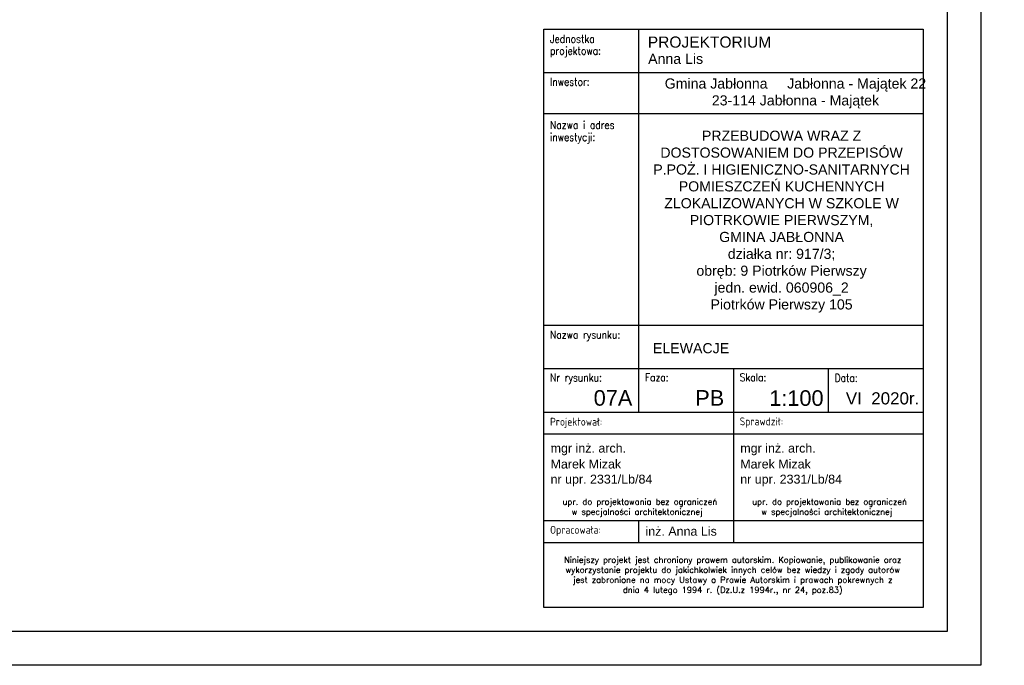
# Model space of a CAD drawing. Header units: millimetres. Extents: x 31969 to 285678, y -69766 to -1123.
# Tile 120 of 176: x 154323 to 156369, y -14115 to -12775. Entities that reach past the tile are written whole.
import ezdxf

# ---------------------------------------------------------------- set-up
doc = ezdxf.new("R2010")
doc.units = ezdxf.units.MM
for name, color, linetype in [('a-opis 1', 3, 'Continuous'), ('a-opis 2', 1, 'Continuous'), ('a-ramka', 7, 'Continuous')]:
    doc.layers.add(name, color=color, linetype=linetype)
doc.styles.add('IREK', font='simplex.shx', dxfattribs={"width": 0.8})
doc.styles.add('MAREK', font='simplex.shx')
doc.styles.add('TABELA2', font='arial.ttf', dxfattribs={"height": 10})

msp = doc.modelspace()

# ---------------------------------------------------------------- linework, layer by layer
at = {"layer": 'a-opis 1', "ltscale": 0.5}
for p, q in [((155609.15, -12794.75), (155609.15, -13589.51)), ((155412.1, -12884.39), (156200.27, -12884.39)), ((155412.1, -12969.5), (156200.27, -12969.5)), ((156003.23, -12969.5), (156200.27, -12969.5)), ((155412.1, -13408.93), (156200.27, -13408.93)), ((155412.1, -13499.22), (156200.27, -13499.22)), ((155806.19, -13499.22), (155806.19, -13589.51)), ((155806.19, -13499.22), (155806.19, -13859.74)), ((156003.23, -13499.22), (156003.23, -13589.51)), ((155412.1, -13589.51), (156200.27, -13589.51)), ((155412.1, -13589.51), (156200.27, -13589.51)), ((155412.1, -13634.66), (156200.27, -13634.66)), ((155412.1, -13634.66), (156200.27, -13634.66)), ((155412.1, -13634.66), (156200.27, -13634.66)), ((155412.1, -13634.66), (156200.27, -13634.66)), ((155412.1, -13814.6), (156200.27, -13814.6)), ((155609.15, -13814.6), (155609.15, -13859.74)), ((155412.1, -13860.39), (156200.27, -13860.39)), ((155412.1, -13860.39), (156200.27, -13860.39))]:
    msp.add_line(p, q, dxfattribs=at)
at = {"layer": 'a-opis 2', "ltscale": 2}
msp.add_lwpolyline([(155412.1, -12794.75), (156200.27, -12794.75), (156200.27, -13995.18), (155412.1, -13995.18)], close=True, dxfattribs=at)
msp.add_lwpolyline([(155412.1, -12794.75), (156200.27, -12794.75), (156200.27, -13995.18), (155412.1, -13995.18)], close=True, dxfattribs=at)
at = {"layer": 'a-ramka', "ltscale": 0.5}
for points in [[(156320.27, -14115.18), (152120.27, -14115.18), (152120.27, -11145.18), (156320.27, -11145.18)], [(152370.27, -11215.18), (156250.27, -11215.18), (156250.27, -14045.18), (152370.27, -14045.18)]]:
    msp.add_lwpolyline(points, close=True, dxfattribs=at)

# ---------------------------------------------------------------- texts
at = {"layer": 'a-opis 1', "ltscale": 0.5, "style": 'IREK', "width": 0.85}
for s, height, p in [('Jednostka ', 16.33, (155425.31, -12822.87)), ('projektowa:', 16.3296, (155425.31, -12847.42)), ('Inwestor:', 16.33, (155425.31, -12911.82)), ('Nazwa i adres', 16.3296, (155425.31, -13001.46)), ('inwestycji:', 16.3296, (155425.31, -13026.7)), ('Nazwa rysunku:', 16.3296, (155425.31, -13437)), ('Nr rysunku:', 16.3296, (155425.31, -13526)), ('Faza:', 16.33, (155622.36, -13525.6)), ('Skala:', 16.33, (155819.4, -13525.6)), ('Data:', 16.33, (156016.44, -13526.65)), ('Projektował:', 16.3296, (155425.31, -13617.59)), ('Sprawdził:', 16.33, (155819.4, -13616.94)), ('Opracowała:', 16.3296, (155425.31, -13842.02))]:
    msp.add_text(s, height=height, dxfattribs=at).set_placement(p)
at = {"layer": 'a-opis 1', "ltscale": 0.5, "style": 'TABELA2'}
for s, height, p in [('PROJEKTORIUM', 23.1094, (155628.38, -12832.81)), ('Anna Lis', 21.009, (155629.12, -12866.45)), ('ELEWACJE', 21.009, (155639.18, -13467.31)), ('07A', 32.332, (155515.93, -13576.17)), ('PB', 32.332, (155726.94, -13576.17)), ('1:100', 32.332, (155880.62, -13576.52)), ('VI  2020r.', 25.21, (156039.84, -13573.54)), ('mgr inż. arch.', 18.5296, (155426.5, -13673.58)), ('mgr inż. arch.', 18.5296, (155820.58, -13673.58)), ('mgr inż. arch.', 18.5296, (155820.58, -13673.58)), ('Marek Mizak', 18.5296, (155426.33, -13706.55)), ('Marek Mizak', 18.5296, (155820.41, -13706.55)), ('nr upr. 2331/Lb/84', 18.5296, (155426.33, -13737.97)), ('nr upr. 2331/Lb/84', 18.5296, (155820.41, -13737.97)), ('inż. Anna Lis', 18.5296, (155623.54, -13846.16))]:
    msp.add_text(s, height=height, dxfattribs=at).set_placement(p)
at = {"layer": 'a-opis 1', "ltscale": 0.5}
for s, insert, char_height, width, attachment_point, style in [('{\\fArial|b0|i0|c238|p34;Gmina Jabłonna     Jabłonna - Majątek 22^I\\P23-114 Jabłonna - Majątek}', (155935.16, -12927.96, -76410), 21.0086, 666.0385, 5, 'TABELA2'), ('{\\fArial|b0|i0|c238|p34;\\PPRZEBUDOWA WRAZ Z DOSTOSOWANIEM DO PRZEPISÓW P.POŻ. I HIGIENICZNO-SANITARNYCH POMIESZCZEŃ KUCHENNYCH ZLOKALIZOWANYCH W SZKOLE W PIOTRKOWIE PIERWSZYM, \\PGMINA JABŁONNA\\Pdziałka nr: 917/3; \\Pobręb: 9 Piotrków Pierwszy \\Pjedn. ewid. 060906_2\\PPiotrków Pierwszy 105}', (155906.35, -13176.5, 76410), 21.00857, 583.3186, 5, 'TABELA2'), ('\\pxi-3,l3.9048,qc,t3.9048;upr.^Ido projektowania bez ograniczeń \\P\\pi0,l0,tz;w specjalności architektonicznej', (155223.95, -13769.25), 12.5, 764.7867, 1, 'MAREK'), ('\\pxi-3,l3.9048,qc,t3.9048;upr.^Ido projektowania bez ograniczeń \\P\\pi0,l0,tz;w specjalności architektonicznej', (155618.03, -13769.25), 12.5, 764.7867, 1, 'MAREK'), ('\\pxqc;Niniejszy projekt jest chroniony prawem autorskim. Kopiowanie, publikowanie oraz wykorzystanie projektu do jakichkolwiek innych celów bez wiedzy i zgody autorów jest zabronione na mocy Ustawy o Prawie Autorskim i prawach pokrewnych z dnia 4 lutego 1994 r. (Dz.U.z 1994r., nr 24, poz.83)', (155422.46, -13889.85), 12.5, 764.7867, 1, 'MAREK')]:
    msp.add_mtext(s, dxfattribs=dict(at, insert=insert, char_height=char_height, width=width, attachment_point=attachment_point, style=style))

doc.saveas('drawing.dxf')
